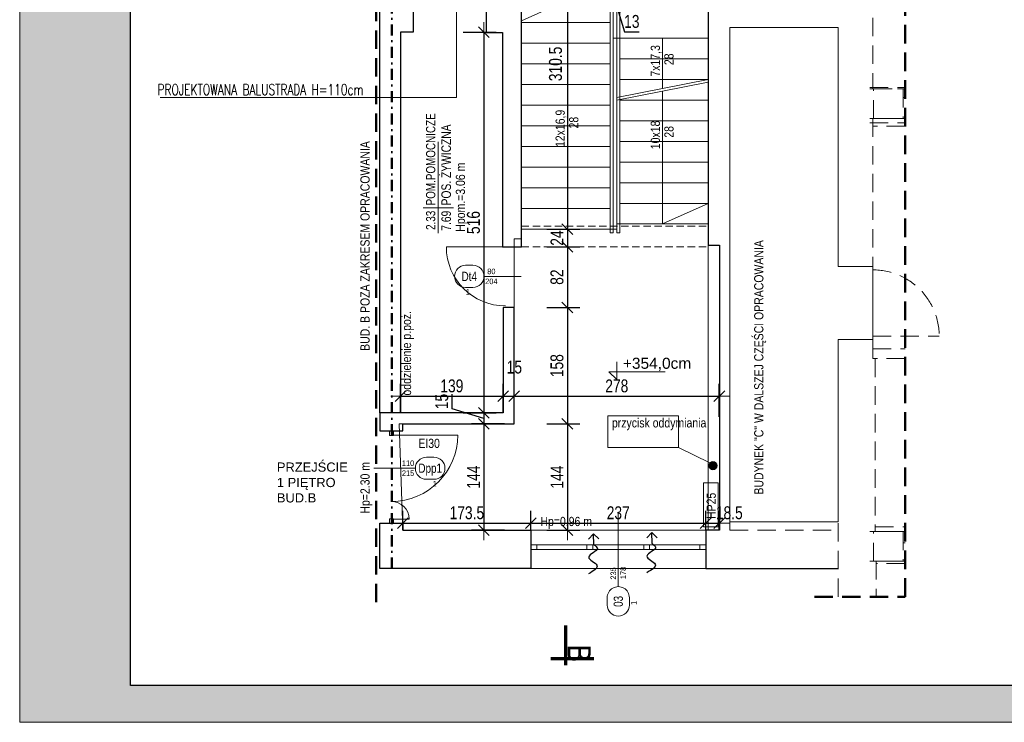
# Model space of a CAD drawing. Header units: millimetres. Extents: x 1390 to 61772, y -2775 to 3946.
# Tile 14 of 24: x 8578 to 9913, y -1649 to -697. Entities that reach past the tile are written whole.
import ezdxf
from ezdxf import colors
from ezdxf.entities.mleader import LeaderData, LeaderLine
from ezdxf.enums import TextEntityAlignment as Align
from ezdxf.math import Vec2, Vec3

# ---------------------------------------------------------------- set-up
doc = ezdxf.new("R2010")
doc.units = ezdxf.units.MM
doc.linetypes.add('DASHDOT', pattern=[1, 0.5, -0.25, 0, -0.25])
doc.linetypes.add('DASHED', pattern=[0.75, 0.5, -0.25])
for name, color, linetype, lineweight in [('!MARIUSZ', 220, 'Continuous', 35), ('BA_drz', 7, 'Continuous', 18), ('BA_met', 7, 'Continuous', 18), ('BA_sym', 7, 'Continuous', 18), ('BA_txc', 1, 'Continuous', 18), ('BA_txs', 2, 'Continuous', 18), ('Cienka', 7, 'Continuous', 18), ('mm_Wentylacja', 5, 'Continuous', 50), ('PG_OKNA', 7, 'Continuous', 18), ('PG_PARAPETY_WEWN.', 2, 'Continuous', 18), ('PG_PODCIĄGI', 1, 'DASHED', 18), ('PG_SCHODY', 2, 'Continuous', 18), ('PG_WIDOKOWE_CIENKIE', 1, 'Continuous', 18), ('PG_WYMIARY', 1, 'Continuous', 18), ('PG_ŚCIANY_SŁUPY', 4, 'Continuous', 30), ('Przekrojowa', 60, 'Continuous', 18)]:
    doc.layers.add(name, color=color, linetype=linetype, lineweight=lineweight)
doc.layers.add('BA_pom', color=6, linetype='Continuous', lineweight=18, plot=False)
doc.layers.add('PG_POMOCNICZNE', color=6, linetype='Continuous', lineweight=18, plot=False)
doc.styles.add('BIKTS', font='bikromsw.shx', dxfattribs={"width": 0.85})
doc.styles.add('BIKWYM', font='BIKROMSW.SHX', dxfattribs={"width": 0.8})
doc.styles.add('MKA_ROMANS', font='romans.shx', dxfattribs={"width": 0.7})
doc.styles.add('ROMANS', font='bikromsw.shx', dxfattribs={"width": 0.8})
doc.styles.get("Standard").update_dxf_attribs({"font": 'arial.ttf'})
doc.dimstyles.new('BA_KR_50', dxfattribs={"dimscale": 0.5, "dimtxt": 25, "dimasz": 1.666667, "dimexe": 24, "dimexo": 0, "dimgap": 0, "dimtad": 0, "dimdec": 1, "dimrnd": 0.5, "dimzin": 9, "dimdsep": 46, "dimtxsty": 'BIKWYM', "dimblk": 'WYM-KR', "dimcen": 0, "dimdle": 20, "dimclrd": 256, "dimclre": 256, "dimclrt": 7, "dimadec": 0, "dimazin": 0, "dimtfac": 0.033333, "dimtdec": 1, "dimtmove": 0, "dimatfit": 3, "dimldrblk": 'WYM-KR', "dimfxl": 40, "dimfxlon": 1, "dimtvp": 0.8, "dimtolj": 1, "dimarcsym": 0})

# ---------------------------------------------------------------- blocks, each defined once
blk = doc.blocks.new('schody_1p')
at = {"layer": 'PG_PODCIĄGI', "ltscale": 30}
blk.add_lwpolyline([(-2356.4, 3685), (-2476.4, 3685)], dxfattribs=at)
blk.add_lwpolyline([(-2356.4, 3685), (-2476.4, 3685)], dxfattribs=at)
at = {"layer": 'PG_PODCIĄGI', "ltscale": 20}
for points in [[(-2476.4, 3605), (-2223.4, 3605)], [(-2476.4, 3577), (-2223.4, 3577)]]:
    blk.add_lwpolyline(points, dxfattribs=at)
at = {"layer": 'PG_SCHODY'}
for p, q in [((-2347.4, 3779.5), (-2223.4, 3804)), ((-2347.4, 3776), (-2223.4, 3800.4))]:
    blk.add_line(p, q, dxfattribs=at)
for points in [[(-2476.4, 3911.5), (-2352.4, 3911.5), (-2352.4, 3601), (-2476.4, 3601)], [(-2356.4, 3596), (-2352.4, 3596), (-2352.4, 3916.5), (-2356.4, 3916.5)], [(-2347.4, 3596), (-2343.4, 3596), (-2343.4, 3916.5), (-2347.4, 3916.5)], [(-2347.4, 3860), (-2352.4, 3860), (-2352.4, 3601), (-2347.4, 3601)], [(-2347.4, 3860), (-2223.4, 3860), (-2223.4, 3608), (-2347.4, 3608)]]:
    blk.add_lwpolyline(points, close=True, dxfattribs=at)
for points in [[(-2356.4, 3881), (-2476.4, 3881)], [(-2356.4, 3853), (-2476.4, 3853)], [(-2223.4, 3832), (-2343.4, 3832)], [(-2356.4, 3825), (-2476.4, 3825)], [(-2223.4, 3804), (-2343.4, 3804)], [(-2356.4, 3797), (-2476.4, 3797)], [(-2356.4, 3769), (-2476.4, 3769)], [(-2223.4, 3776), (-2343.4, 3776)], [(-2356.4, 3741), (-2476.4, 3741)], [(-2223.4, 3748), (-2343.4, 3748)], [(-2356.4, 3713), (-2476.4, 3713)], [(-2223.4, 3720), (-2343.4, 3720)], [(-2356.4, 3685), (-2476.4, 3685)], [(-2223.4, 3692), (-2343.4, 3692)], [(-2476.4, 3601), (-2352.4, 3601), (-2352.4, 3681.4)], [(-2356.4, 3657), (-2476.4, 3657)], [(-2223.4, 3664), (-2343.4, 3664)], [(-2223.4, 3636), (-2343.4, 3636)], [(-2356.4, 3629), (-2476.4, 3629)], [(-2352.4, 3601), (-2476.4, 3601)]]:
    blk.add_lwpolyline(points, dxfattribs=at)
at = {"layer": 'PG_WIDOKOWE_CIENKIE'}
for points in [[(-2414.4, 3601), (-2414.4, 3911.5), (-2476.4, 3883.5)], [(-2285.4, 3860), (-2285.4, 3791.7)], [(-2285.4, 3788.2), (-2285.4, 3608), (-2223.4, 3636)]]:
    blk.add_lwpolyline(points, dxfattribs=at)
at = {"layer": 'BA_txs', "style": 'BIKTS', "width": 0.85}
for s, p in [('7x17,3', (-2288.9, 3807.8)), ('28', (-2270.5, 3823.4)), ('12x16,9', (-2417.9, 3712.3)), ('28', (-2399.5, 3737.5)), ('10x18', (-2288.9, 3709.4)), ('28', (-2270.5, 3725))]:
    blk.add_text(s, height=12.5, rotation=90, dxfattribs=at).set_placement(p)
blk = doc.blocks.new('dr1h901')
at = {"color": 0}
blk.add_line((-0.5, 0), (-0.5, 1), dxfattribs=at)
blk.add_line((0, 0.362), (0, -0.266))
blk.add_arc((-0.5, 0), 1, 0, 90, dxfattribs=at)
blk = doc.blocks.new('bikmet')
blk.add_line((0, 1.65), (0, -1.65))
at = {"style": 'ROMANS', "width": 0.8}
blk.add_attdef('NRPOM', text='', height=1, dxfattribs=at).set_placement((-0.33, 0.33), align=Align.RIGHT)
blk.add_attdef('NWAPOM', (0.25, 0.33), '', height=1, dxfattribs=at)
blk.add_attdef('RAREA', text='', height=1.04, dxfattribs=at).set_placement((-0.33, -0.33), align=Align.TOP_RIGHT)
blk.add_attdef('PODLOGA', text='', height=1.04, dxfattribs=at).set_placement((0.25, -0.33), align=Align.TOP_LEFT)
blk = doc.blocks.new('jamb')
blk.add_lwpolyline([(-0.5, -0.5), (-0.5, 0.5), (0.5, 0.5), (0.5, -0.5)], close=True)
blk = doc.blocks.new('symdrz')
blk.add_lwpolyline([(-10, -30, -1), (-10, 30), (10, 30, -1), (10, -30)], format="xyb", close=True)
at = {"style": 'BIKTS', "width": 0.8}
blk.add_attdef('SZERDRZ', text='', height=25, dxfattribs=at).set_placement((77.1, 8.8), align=Align.CENTER)
blk.add_attdef('SYMDRZ', text='', height=25, dxfattribs=at).set_placement((0, 0), align=Align.MIDDLE)
blk.add_attdef('WYSDRZ', text='', height=25, dxfattribs=at).set_placement((77.1, -9.5), align=Align.TOP_CENTER)
blk = doc.blocks.new('A$C8bf4463d')
at = {"true_color": 0xffffff}
h = blk.add_hatch(color=7, dxfattribs=at)
h.dxf.hatch_style = 1
h.paths.add_polyline_path([(2100, 1485), (0, 1485), (0, 0), (2100, 0)])
h.paths.add_polyline_path([(150, 1435), (2050, 1435), (2050, 50), (150, 50)], flags=16)
at = {"layer": 'Cienka', "color": 1}
for p, q in [((0, 0), (0, 1485)), ((2100, 0), (0, 0))]:
    blk.add_line(p, q, dxfattribs=at)
at = {"layer": 'Przekrojowa', "color": 18, "lineweight": 30, "true_color": 0x000000}
for p, q in [((150, 50), (150, 1435)), ((2050, 50), (150, 50))]:
    blk.add_line(p, q, dxfattribs=at)
blk = doc.blocks.new('WYM-KR')
at = {"linetype": 'ByBlock'}
blk.add_line((11.52, 0), (-11.52, 0), dxfattribs=at)
at = {"color": 7, "linetype": 'ByBlock'}
blk.add_line((6.24, 6.24), (-6.24, -6.24), dxfattribs=at)
blk = doc.blocks.new('*D195')
at = {"layer": 'Defpoints', "color": 0, "transparency": 16777216}
for p in [(9258.6, -670.5), (9258.6, -981), (9320.6, -981)]:
    blk.add_point(p, dxfattribs=at)
at = {"layer": 'PG_WYMIARY', "lineweight": -2, "transparency": 16777216}
for p, q in [((9292.6, -670.5), (9337.4, -670.5)), ((9320.6, -671.7), (9320.6, -979.8)), ((9292.6, -981), (9337.4, -981))]:
    blk.add_line(p, q, dxfattribs=at)
at = {"layer": 'PG_WYMIARY', "lineweight": -2, "transparency": 16777216, "xscale": 1.166666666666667, "yscale": 1.166666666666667, "zscale": 1.166666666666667}
for p, rotation in [((9320.6, -670.5), 90), ((9320.6, -981), 270)]:
    blk.add_blockref('WYM-KR', p, dxfattribs=dict(at, rotation=rotation))
at = {"layer": 'PG_WYMIARY', "color": 7, "transparency": 16777216, "insert": (9304.6, -757), "char_height": 17.5, "attachment_point": 5, "rotation": 90, "style": 'BIKWYM'}
blk.add_mtext('\\A1;310.5', dxfattribs=at)
blk = doc.blocks.new('*D196')
at = {"layer": 'Defpoints', "color": 0, "transparency": 16777216}
for p in [(9258.6, -981), (9258.6, -1005), (9320.6, -1005)]:
    blk.add_point(p, dxfattribs=at)
at = {"layer": 'PG_WYMIARY', "lineweight": -2, "transparency": 16777216}
for p, q in [((9292.6, -981), (9337.4, -981)), ((9320.6, -982.2), (9320.6, -1003.8)), ((9292.6, -1005), (9337.4, -1005))]:
    blk.add_line(p, q, dxfattribs=at)
at = {"layer": 'PG_WYMIARY', "lineweight": -2, "transparency": 16777216, "xscale": 1.166666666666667, "yscale": 1.166666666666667, "zscale": 1.166666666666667}
for p, rotation in [((9320.6, -981), 90), ((9320.6, -1005), 270)]:
    blk.add_blockref('WYM-KR', p, dxfattribs=dict(at, rotation=rotation))
at = {"layer": 'PG_WYMIARY', "color": 7, "transparency": 16777216, "insert": (9306.6, -993), "char_height": 17.5, "attachment_point": 5, "rotation": 90, "style": 'BIKWYM'}
blk.add_mtext('\\A1;24', dxfattribs=at)
blk = doc.blocks.new('*D197')
at = {"layer": 'Defpoints', "color": 0, "transparency": 16777216}
for p in [(9258.6, -1005), (9248.6, -1087), (9320.6, -1087)]:
    blk.add_point(p, dxfattribs=at)
at = {"layer": 'PG_WYMIARY', "lineweight": -2, "transparency": 16777216}
for p, q in [((9292.6, -1005), (9337.4, -1005)), ((9320.6, -1006.2), (9320.6, -1085.8)), ((9292.6, -1087), (9337.4, -1087))]:
    blk.add_line(p, q, dxfattribs=at)
at = {"layer": 'PG_WYMIARY', "lineweight": -2, "transparency": 16777216, "xscale": 1.166666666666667, "yscale": 1.166666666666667, "zscale": 1.166666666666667}
for p, rotation in [((9320.6, -1005), 90), ((9320.6, -1087), 270)]:
    blk.add_blockref('WYM-KR', p, dxfattribs=dict(at, rotation=rotation))
at = {"layer": 'PG_WYMIARY', "color": 7, "transparency": 16777216, "insert": (9306.6, -1046), "char_height": 17.5, "attachment_point": 5, "rotation": 90, "style": 'BIKWYM'}
blk.add_mtext('\\A1;82', dxfattribs=at)
blk = doc.blocks.new('*D198')
at = {"layer": 'Defpoints', "color": 0, "transparency": 16777216}
for p in [(9248.6, -1087), (9248.6, -1245), (9320.6, -1245)]:
    blk.add_point(p, dxfattribs=at)
at = {"layer": 'PG_WYMIARY', "lineweight": -2, "transparency": 16777216}
for p, q in [((9292.6, -1087), (9337.4, -1087)), ((9320.6, -1088.2), (9320.6, -1243.8)), ((9292.6, -1245), (9337.4, -1245))]:
    blk.add_line(p, q, dxfattribs=at)
at = {"layer": 'PG_WYMIARY', "lineweight": -2, "transparency": 16777216, "xscale": 1.166666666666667, "yscale": 1.166666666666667, "zscale": 1.166666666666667}
for p, rotation in [((9320.6, -1087), 90), ((9320.6, -1245), 270)]:
    blk.add_blockref('WYM-KR', p, dxfattribs=dict(at, rotation=rotation))
at = {"layer": 'PG_WYMIARY', "color": 7, "transparency": 16777216, "insert": (9306.6, -1166), "char_height": 17.5, "attachment_point": 5, "rotation": 90, "style": 'BIKWYM'}
blk.add_mtext('\\A1;158', dxfattribs=at)
blk = doc.blocks.new('*D199')
at = {"layer": 'Defpoints', "color": 0, "transparency": 16777216}
for p in [(9248.6, -1245), (9271.1, -1389), (9320.6, -1389)]:
    blk.add_point(p, dxfattribs=at)
at = {"layer": 'PG_WYMIARY', "lineweight": -2, "transparency": 16777216}
for p, q in [((9292.6, -1245), (9337.4, -1245)), ((9320.6, -1246.2), (9320.6, -1387.8)), ((9292.6, -1389), (9337.4, -1389))]:
    blk.add_line(p, q, dxfattribs=at)
at = {"layer": 'PG_WYMIARY', "lineweight": -2, "transparency": 16777216, "xscale": 1.166666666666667, "yscale": 1.166666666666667, "zscale": 1.166666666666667}
for p, rotation in [((9320.6, -1245), 90), ((9320.6, -1389), 270)]:
    blk.add_blockref('WYM-KR', p, dxfattribs=dict(at, rotation=rotation))
at = {"layer": 'PG_WYMIARY', "color": 7, "transparency": 16777216, "insert": (9306.6, -1317), "char_height": 17.5, "attachment_point": 5, "rotation": 90, "style": 'BIKWYM'}
blk.add_mtext('\\A1;144', dxfattribs=at)
blk = doc.blocks.new('*D200')
at = {"layer": 'Defpoints', "color": 0, "transparency": 16777216}
for p in [(9271.1, -1379.5), (9097.6, -1389), (9271.1, -1389)]:
    blk.add_point(p, dxfattribs=at)
at = {"layer": 'PG_WYMIARY', "lineweight": -2, "transparency": 16777216}
for p, q in [((9097.6, -1389), (9097.6, -1362.7)), ((9271.1, -1389), (9271.1, -1362.7)), ((9098.8, -1379.5), (9270, -1379.5))]:
    blk.add_line(p, q, dxfattribs=at)
at = {"layer": 'PG_WYMIARY', "lineweight": -2, "transparency": 16777216, "xscale": 1.166666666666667, "yscale": 1.166666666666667, "zscale": 1.166666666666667, "rotation": 180}
blk.add_blockref('WYM-KR', (9097.6, -1379.5), dxfattribs=at)
at = {"layer": 'PG_WYMIARY', "lineweight": -2, "transparency": 16777216, "xscale": 1.166666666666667, "yscale": 1.166666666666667, "zscale": 1.166666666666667}
blk.add_blockref('WYM-KR', (9271.1, -1379.5), dxfattribs=at)
at = {"layer": 'PG_WYMIARY', "color": 7, "transparency": 16777216, "insert": (9184.4, -1365.5), "char_height": 17.5, "attachment_point": 5, "style": 'BIKWYM'}
blk.add_mtext('\\A1;173.5', dxfattribs=at)
blk = doc.blocks.new('*D201')
at = {"layer": 'Defpoints', "color": 0, "transparency": 16777216}
for p in [(9508.1, -1379.5), (9271.1, -1389), (9508.1, -1389)]:
    blk.add_point(p, dxfattribs=at)
at = {"layer": 'PG_WYMIARY', "lineweight": -2, "transparency": 16777216}
for p, q in [((9271.1, -1389), (9271.1, -1362.7)), ((9508.1, -1389), (9508.1, -1362.7)), ((9272.3, -1379.5), (9507, -1379.5))]:
    blk.add_line(p, q, dxfattribs=at)
at = {"layer": 'PG_WYMIARY', "lineweight": -2, "transparency": 16777216, "xscale": 1.166666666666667, "yscale": 1.166666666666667, "zscale": 1.166666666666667, "rotation": 180}
blk.add_blockref('WYM-KR', (9271.1, -1379.5), dxfattribs=at)
at = {"layer": 'PG_WYMIARY', "lineweight": -2, "transparency": 16777216, "xscale": 1.166666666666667, "yscale": 1.166666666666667, "zscale": 1.166666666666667}
blk.add_blockref('WYM-KR', (9508.1, -1379.5), dxfattribs=at)
at = {"layer": 'PG_WYMIARY', "color": 7, "transparency": 16777216, "insert": (9389.6, -1365.5), "char_height": 17.5, "attachment_point": 5, "style": 'BIKWYM'}
blk.add_mtext('\\A1;237', dxfattribs=at)
blk = doc.blocks.new('*D202')
at = {"layer": 'Defpoints', "color": 0, "transparency": 16777216}
for p in [(9526.6, -1379.5), (9508.1, -1389), (9526.6, -1389)]:
    blk.add_point(p, dxfattribs=at)
at = {"layer": 'PG_WYMIARY', "lineweight": -2, "transparency": 16777216}
for p, q in [((9508.1, -1389), (9508.1, -1362.7)), ((9526.6, -1389), (9526.6, -1362.7)), ((9509.3, -1379.5), (9525.5, -1379.5))]:
    blk.add_line(p, q, dxfattribs=at)
at = {"layer": 'PG_WYMIARY', "lineweight": -2, "transparency": 16777216, "xscale": 1.166666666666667, "yscale": 1.166666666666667, "zscale": 1.166666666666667, "rotation": 180}
blk.add_blockref('WYM-KR', (9508.1, -1379.5), dxfattribs=at)
at = {"layer": 'PG_WYMIARY', "lineweight": -2, "transparency": 16777216, "xscale": 1.166666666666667, "yscale": 1.166666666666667, "zscale": 1.166666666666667}
blk.add_blockref('WYM-KR', (9526.6, -1379.5), dxfattribs=at)
at = {"layer": 'PG_WYMIARY', "color": 7, "transparency": 16777216, "insert": (9540.1, -1365.5), "char_height": 17.5, "attachment_point": 5, "style": 'BIKWYM'}
blk.add_mtext('\\A1;18.5', dxfattribs=at)
blk = doc.blocks.new('*D204')
at = {"layer": 'Defpoints', "color": 0, "transparency": 16777216}
for p in [(9391.6, -665.5), (9378.6, -670.5), (9391.6, -670.5)]:
    blk.add_point(p, dxfattribs=at)
at = {"layer": 'PG_WYMIARY', "lineweight": -2, "transparency": 16777216}
for p, q in [((9378.6, -670.5), (9378.6, -653.7)), ((9391.6, -665.5), (9391.6, -687.3)), ((9379.8, -670.5), (9390.5, -670.5)), ((9385.1, -670.5), (9398, -713.5)), ((9398, -713.5), (9418, -713.5))]:
    blk.add_line(p, q, dxfattribs=at)
at = {"layer": 'PG_WYMIARY', "lineweight": -2, "transparency": 16777216, "xscale": 1.166666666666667, "yscale": 1.166666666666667, "zscale": 1.166666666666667, "rotation": 180}
blk.add_blockref('WYM-KR', (9378.6, -670.5), dxfattribs=at)
at = {"layer": 'PG_WYMIARY', "lineweight": -2, "transparency": 16777216, "xscale": 1.166666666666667, "yscale": 1.166666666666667, "zscale": 1.166666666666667}
blk.add_blockref('WYM-KR', (9391.6, -670.5), dxfattribs=at)
at = {"layer": 'PG_WYMIARY', "color": 7, "transparency": 16777216, "insert": (9408, -699.5), "char_height": 17.5, "attachment_point": 5, "style": 'BIKWYM'}
blk.add_mtext('\\A1;13', dxfattribs=at)
blk = doc.blocks.new('*D207')
at = {"layer": 'Defpoints', "color": 0, "transparency": 16777216}
for p in [(9094.6, -714), (9094.6, -1230), (9207.4, -1230)]:
    blk.add_point(p, dxfattribs=at)
at = {"layer": 'PG_WYMIARY', "lineweight": -2, "transparency": 16777216}
for p, q in [((9179.4, -714), (9224.2, -714)), ((9207.4, -715.2), (9207.4, -1228.8)), ((9179.4, -1230), (9224.2, -1230))]:
    blk.add_line(p, q, dxfattribs=at)
at = {"layer": 'PG_WYMIARY', "lineweight": -2, "transparency": 16777216, "xscale": 1.166666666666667, "yscale": 1.166666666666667, "zscale": 1.166666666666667}
for p, rotation in [((9207.4, -714), 90), ((9207.4, -1230), 270)]:
    blk.add_blockref('WYM-KR', p, dxfattribs=dict(at, rotation=rotation))
at = {"layer": 'PG_WYMIARY', "color": 7, "transparency": 16777216, "insert": (9193.4, -972), "char_height": 17.5, "attachment_point": 5, "rotation": 90, "style": 'BIKWYM'}
blk.add_mtext('\\A1;516', dxfattribs=at)
blk = doc.blocks.new('*D208')
at = {"layer": 'Defpoints', "color": 0, "transparency": 16777216}
for p in [(9094.6, -1230), (9207.4, -1245), (9248.6, -1245)]:
    blk.add_point(p, dxfattribs=at)
at = {"layer": 'PG_WYMIARY', "lineweight": -2, "transparency": 16777216}
for p, q in [((9164.4, -1224.6), (9164.4, -1204.6)), ((9207.4, -1237.5), (9164.4, -1224.6)), ((9179.4, -1230), (9224.2, -1230)), ((9207.4, -1231.2), (9207.4, -1243.8)), ((9235.4, -1245), (9190.6, -1245))]:
    blk.add_line(p, q, dxfattribs=at)
at = {"layer": 'PG_WYMIARY', "lineweight": -2, "transparency": 16777216, "xscale": 1.166666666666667, "yscale": 1.166666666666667, "zscale": 1.166666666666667}
for p, rotation in [((9207.4, -1230), 90), ((9207.4, -1245), 270)]:
    blk.add_blockref('WYM-KR', p, dxfattribs=dict(at, rotation=rotation))
at = {"layer": 'PG_WYMIARY', "color": 7, "transparency": 16777216, "insert": (9150.4, -1214.6), "char_height": 17.5, "attachment_point": 5, "rotation": 90, "style": 'BIKWYM'}
blk.add_mtext('\\A1;15', dxfattribs=at)
blk = doc.blocks.new('*D209')
at = {"layer": 'Defpoints', "color": 0, "transparency": 16777216}
for p in [(9248.6, -1245), (9207.4, -1389), (9271.1, -1389)]:
    blk.add_point(p, dxfattribs=at)
at = {"layer": 'PG_WYMIARY', "lineweight": -2, "transparency": 16777216}
for p, q in [((9235.4, -1245), (9190.6, -1245)), ((9207.4, -1246.2), (9207.4, -1387.8)), ((9235.4, -1389), (9190.6, -1389))]:
    blk.add_line(p, q, dxfattribs=at)
at = {"layer": 'PG_WYMIARY', "lineweight": -2, "transparency": 16777216, "xscale": 1.166666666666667, "yscale": 1.166666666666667, "zscale": 1.166666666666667}
for p, rotation in [((9207.4, -1245), 90), ((9207.4, -1389), 270)]:
    blk.add_blockref('WYM-KR', p, dxfattribs=dict(at, rotation=rotation))
at = {"layer": 'PG_WYMIARY', "color": 7, "transparency": 16777216, "insert": (9193.4, -1317), "char_height": 17.5, "attachment_point": 5, "rotation": 90, "style": 'BIKWYM'}
blk.add_mtext('\\A1;144', dxfattribs=at)
blk = doc.blocks.new('*D210')
at = {"layer": 'Defpoints', "color": 0, "transparency": 16777216}
for p in [(9233.6, -1207.5), (9094.6, -1230), (9233.6, -1230)]:
    blk.add_point(p, dxfattribs=at)
at = {"layer": 'PG_WYMIARY', "lineweight": -2, "transparency": 16777216}
for p, q in [((9094.6, -1230), (9094.6, -1190.7)), ((9233.6, -1230), (9233.6, -1190.7)), ((9095.8, -1207.5), (9232.5, -1207.5))]:
    blk.add_line(p, q, dxfattribs=at)
at = {"layer": 'PG_WYMIARY', "lineweight": -2, "transparency": 16777216, "xscale": 1.166666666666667, "yscale": 1.166666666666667, "zscale": 1.166666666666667, "rotation": 180}
blk.add_blockref('WYM-KR', (9094.6, -1207.5), dxfattribs=at)
at = {"layer": 'PG_WYMIARY', "lineweight": -2, "transparency": 16777216, "xscale": 1.166666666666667, "yscale": 1.166666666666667, "zscale": 1.166666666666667}
blk.add_blockref('WYM-KR', (9233.6, -1207.5), dxfattribs=at)
at = {"layer": 'PG_WYMIARY', "color": 7, "transparency": 16777216, "insert": (9164.1, -1193.5), "char_height": 17.5, "attachment_point": 5, "style": 'BIKWYM'}
blk.add_mtext('\\A1;139', dxfattribs=at)
blk = doc.blocks.new('*D211')
at = {"layer": 'Defpoints', "color": 0, "transparency": 16777216}
for p in [(9248.6, -1207.5), (9233.6, -1230), (9248.6, -1245)]:
    blk.add_point(p, dxfattribs=at)
at = {"layer": 'PG_WYMIARY', "lineweight": -2, "transparency": 16777216}
for p, q in [((9233.6, -1230), (9233.6, -1190.7)), ((9248.6, -1235.5), (9248.6, -1190.7)), ((9234.8, -1207.5), (9247.5, -1207.5))]:
    blk.add_line(p, q, dxfattribs=at)
at = {"layer": 'PG_WYMIARY', "lineweight": -2, "transparency": 16777216, "xscale": 1.166666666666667, "yscale": 1.166666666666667, "zscale": 1.166666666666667, "rotation": 180}
blk.add_blockref('WYM-KR', (9233.6, -1207.5), dxfattribs=at)
at = {"layer": 'PG_WYMIARY', "lineweight": -2, "transparency": 16777216, "xscale": 1.166666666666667, "yscale": 1.166666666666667, "zscale": 1.166666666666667}
blk.add_blockref('WYM-KR', (9248.6, -1207.5), dxfattribs=at)
at = {"layer": 'PG_WYMIARY', "color": 7, "transparency": 16777216, "insert": (9248.8, -1168), "char_height": 17.5, "attachment_point": 5, "style": 'BIKWYM'}
blk.add_mtext('\\A1;15', dxfattribs=at)
blk = doc.blocks.new('*D212')
at = {"layer": 'Defpoints', "color": 0, "transparency": 16777216}
for p in [(9526.6, -1207.5), (9248.6, -1245), (9526.6, -1389)]:
    blk.add_point(p, dxfattribs=at)
at = {"layer": 'PG_WYMIARY', "lineweight": -2, "transparency": 16777216}
for p, q in [((9248.6, -1235.5), (9248.6, -1190.7)), ((9526.6, -1235.5), (9526.6, -1190.7)), ((9249.8, -1207.5), (9525.5, -1207.5))]:
    blk.add_line(p, q, dxfattribs=at)
at = {"layer": 'PG_WYMIARY', "lineweight": -2, "transparency": 16777216, "xscale": 1.166666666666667, "yscale": 1.166666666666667, "zscale": 1.166666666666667, "rotation": 180}
blk.add_blockref('WYM-KR', (9248.6, -1207.5), dxfattribs=at)
at = {"layer": 'PG_WYMIARY', "lineweight": -2, "transparency": 16777216, "xscale": 1.166666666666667, "yscale": 1.166666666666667, "zscale": 1.166666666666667}
blk.add_blockref('WYM-KR', (9526.6, -1207.5), dxfattribs=at)
at = {"layer": 'PG_WYMIARY', "color": 7, "transparency": 16777216, "insert": (9387.6, -1193.5), "char_height": 17.5, "attachment_point": 5, "style": 'BIKWYM'}
blk.add_mtext('\\A1;278', dxfattribs=at)
blk = doc.blocks.new('podciecie')
at = {"layer": 'mm_Wentylacja', "color": 142, "lineweight": 30}
for p, q in [((23288, -37575.5), (23288, -37590.5)), ((23288, -37590.5), (23280.9, -37583.4)), ((23288, -37590.5), (23295.1, -37583.4))]:
    blk.add_line(p, q, dxfattribs=at)
blk.add_spline([(23288, -37575.5), (23283.2, -37570.7), (23295.2, -37558.8), (23284.2, -37547.8), (23295.8, -37536.2)], degree=3, dxfattribs=at)

msp = doc.modelspace()

# ---------------------------------------------------------------- hatches: boundary and pattern name
at = {"layer": 'PG_WYMIARY', "true_color": 0x939598}
h = msp.add_hatch(color=252, dxfattribs=at)
h.dxf.hatch_style = 1
h.paths.add_polyline_path([(9523.56, -1301.52, 1), (9512.49, -1301.52, 1)])

# ---------------------------------------------------------------- linework, layer by layer
at = {"layer": '!MARIUSZ', "color": 18, "linetype": 'DASHED', "lineweight": 50, "ltscale": 50, "true_color": 0x000000}
for p in [(9778.32, -441.72), (9655.46, -1479.45)]:
    msp.add_line(p, (9778.32, -1479.45), dxfattribs=at)
at = {"layer": '!MARIUSZ', "color": 18, "linetype": 'DASHED', "lineweight": 0, "ltscale": 50, "true_color": 0x000000}
for p, q in [((9540.63, -707.49), (9687.63, -707.49)), ((9540.63, -1388.99), (9687.63, -1388.99))]:
    msp.add_line(p, q, dxfattribs=at)
at = {"layer": '!MARIUSZ', "color": 18, "linetype": 'DASHED', "lineweight": 0, "ltscale": 50, "true_color": 0x000000, "extrusion": (0, 0, -1)}
msp.add_line((9734.63, -1126.1), (9824.63, -1126.1), dxfattribs=at)
at = {"layer": '!MARIUSZ', "color": 18, "linetype": 'DASHED', "lineweight": 50, "ltscale": 50, "true_color": 0x000000}
msp.add_lwpolyline([(9061.63, -636.49), (9061.63, -1494.34)], dxfattribs=at)
at = {"layer": '!MARIUSZ', "color": 18, "linetype": 'DASHED', "lineweight": 0, "ltscale": 50, "true_color": 0x000000}
for points in [[(9734.63, -656.99), (9734.63, -790.99), (9775.63, -790.99), (9775.63, -830.99), (9734.63, -830.99), (9734.63, -1031.49), (9687.63, -1031.49), (9687.63, -707.49)], [(9540.63, -1002.49), (9540.63, -707.49)], [(9730.63, -788.99), (9778.32, -788.99)], [(9730.63, -790.99), (9778.32, -790.99)], [(9735.63, -790.99), (9775.63, -790.99), (9775.63, -830.99), (9735.63, -830.99), (9735.63, -790.99)], [(9775.63, -802.49), (9778.32, -802.49)], [(9730.63, -830.99), (9778.32, -830.99)], [(9730.63, -836.99), (9778.32, -836.99)], [(9778.32, -841.49), (9734.63, -841.49)], [(9540.63, -1388.99), (9540.63, -1002.49)], [(9687.63, -1479.45), (9687.63, -1130.49), (9734.63, -1130.49), (9734.63, -1156.49), (9737.63, -1156.49), (9737.63, -1390.99), (9775.63, -1390.99), (9775.63, -1430.99), (9739.13, -1430.99), (9739.13, -1479.45)], [(9734.63, -1142.99), (9778.32, -1142.99)], [(9778.32, -1156.49), (9734.63, -1156.49), (9734.63, -1142.99)], [(9737.63, -1384.49), (9778.32, -1384.49)], [(9778.32, -1405.99), (9775.63, -1405.99), (9775.63, -1390.99), (9737.63, -1390.99), (9737.63, -1384.49)], [(9730.63, -1390.99), (9778.32, -1390.99)], [(9735.63, -1390.99), (9775.63, -1390.99), (9775.63, -1430.99), (9735.63, -1430.99), (9735.63, -1390.99)], [(9730.63, -1430.99), (9778.32, -1430.99)], [(9778.32, -1433.99), (9739.13, -1433.99)]]:
    msp.add_lwpolyline(points, dxfattribs=at)
at = {"layer": '!MARIUSZ', "color": 18, "linetype": 'DASHED', "lineweight": 0, "ltscale": 50, "true_color": 0x000000, "extrusion": (0, 0, -1)}
msp.add_ellipse((9734.63, -1126.1), major_axis=(63.64, 63.64), ratio=1, start_param=-0.7853982, end_param=0.7853982, dxfattribs=at)
at = {"layer": 'BA_drz', "color": 18, "true_color": 0x000000}
msp.add_line((9082.13, -1373.99), (9106.13, -1373.99), dxfattribs=at)
msp.add_arc((9082.13, -1373.99), 24, 0, 90, dxfattribs=at)
at = {"layer": 'BA_met', "color": 18, "true_color": 0x000000}
msp.add_lwpolyline([(9145.76, -986.24), (9145.76, -862.43)], dxfattribs=at)
at = {"layer": 'BA_sym', "color": 18, "true_color": 0x000000}
msp.add_line((9389.63, -1364.48), (9389.63, -1465.5), dxfattribs=at)
at = {"layer": 'BA_txc', "color": 18, "true_color": 0x000000}
for p, q in [((9387.63, -1160.86), (9387.63, -1184.6)), ((9387.63, -1184.6), (9377.04, -1174.26)), ((9377.04, -1174.26), (9453.27, -1174.26))]:
    msp.add_line(p, q, dxfattribs=at)
at = {"layer": 'PG_OKNA', "color": 18, "true_color": 0x000000}
msp.add_lwpolyline([(9271.13, -1408.99), (9271.13, -1414.99), (9508.13, -1414.99), (9508.13, -1408.99), (9271.13, -1408.99)], dxfattribs=at)
for points in [[(9271.13, -1408.99), (9279.13, -1408.99), (9279.13, -1414.99), (9271.13, -1414.99)], [(9347.13, -1408.99), (9355.13, -1408.99), (9355.13, -1414.99), (9347.13, -1414.99)], [(9432.13, -1408.99), (9424.13, -1408.99), (9424.13, -1414.99), (9432.13, -1414.99)], [(9500.13, -1408.99), (9508.13, -1408.99), (9508.13, -1414.99), (9500.13, -1414.99)]]:
    msp.add_lwpolyline(points, close=True, dxfattribs=at)
at = {"layer": 'PG_PARAPETY_WEWN.', "color": 18, "true_color": 0x000000}
for points in [[(9508.13, -1388.99), (9271.13, -1388.99)], [(9271.13, -1440.99), (9508.13, -1440.99)]]:
    msp.add_lwpolyline(points, dxfattribs=at)
at = {"layer": 'PG_PODCIĄGI', "color": 18, "linetype": 'DASHDOT', "lineweight": 50, "ltscale": 30, "true_color": 0x000000}
msp.add_line((9082.88, -1440.99), (9082.88, -641.49), dxfattribs=at)
at = {"layer": 'PG_POMOCNICZNE'}
for points in [[(9258.63, -386.99), (9511.63, -386.99), (9512.63, -509.99), (9588.63, -509.99), (9587.63, -490), (9687.63, -489.98), (9687.63, -525.99), (9696.63, -525.99), (9696.63, -531.99), (9734.63, -531.99), (9734.63, -650.99), (9687.63, -650.99), (9687.63, -681.99), (9511.63, -681.99), (9511.62, -1388.99), (9382.63, -1388.99), (9097.63, -1388.99), (9092.63, -1244.99), (9248.63, -1244.99), (9248.63, -993.99), (9258.63, -993.99), (9258.63, -386.99)], [(9094.63, -713.99), (9111.63, -713.99), (9111.63, -671.49), (9210.63, -671.49), (9210.63, -714.49), (9232.63, -714.49), (9232.63, -1004.99), (9248.63, -1004.99), (9248.63, -1086.99), (9233.63, -1086.99), (9233.63, -1229.99), (9094.63, -1229.99), (9094.63, -713.99)], [(9540.63, -707.49), (9687.63, -707.49), (9687.63, -1031.49), (9734.63, -1031.49), (9734.63, -1130.49), (9687.63, -1130.49), (9687.63, -1377.49), (9540.63, -1377.49), (9540.63, -707.49)]]:
    msp.add_lwpolyline(points, dxfattribs=at)
at = {"layer": 'PG_SCHODY', "color": 18, "true_color": 0x000000}
msp.add_lwpolyline([(9500.63, -1408.99), (9279.13, -1408.99)], dxfattribs=at)
at = {"layer": 'PG_WIDOKOWE_CIENKIE', "color": 18, "lineweight": 70, "true_color": 0x000000}
for p, q in [((9318.41, -1572.05), (9318.41, -1518.05)), ((9356.66, -1563.3), (9298.41, -1563.3))]:
    msp.add_line(p, q, dxfattribs=at)
at = {"layer": 'PG_WIDOKOWE_CIENKIE', "color": 18, "true_color": 0x000000}
msp.add_lwpolyline([(9504.96, -1324.58), (9524.96, -1324.58), (9524.96, -1384.58), (9504.96, -1384.58)], close=True, dxfattribs=at)
at = {"layer": 'PG_WYMIARY', "color": 18, "true_color": 0x000000}
msp.add_line((9513.92, -1297.8), (9471.42, -1277.06), dxfattribs=at)
msp.add_lwpolyline([(9375.33, -1234.03), (9471.42, -1234.03), (9471.42, -1277.06), (9375.33, -1277.06)], close=True, dxfattribs=at)
msp.add_circle((9518.02, -1301.52), 5.53, dxfattribs=at)
at = {"layer": 'PG_ŚCIANY_SŁUPY', "color": 18, "true_color": 0x000000}
for points in [[(9285.13, -356.99), (9232.63, -356.99), (9232.63, -641.49), (9210.63, -641.49), (9210.63, -714.49), (9232.63, -714.49), (9232.63, -1004.99), (9258.63, -1004.99), (9258.63, -386.99), (9283.63, -386.99), (9283.63, -364.49), (9285.13, -364.49), (9285.13, -356.99)], [(9111.63, -641.49), (9111.63, -713.99), (9094.63, -713.99), (9094.63, -1229.99), (9066.63, -1229.99), (9066.63, -641.49), (9110.63, -641.49)], [(9687.63, -681.99), (9511.63, -681.99), (9511.63, -1002.49), (9526.63, -1002.49)], [(9526.63, -1002.49), (9526.63, -1388.99), (9508.13, -1388.99), (9508.13, -1440.99), (9687.63, -1440.99), (9687.63, -1440.99)], [(9066.63, -1229.99), (9066.63, -1254.49), (9097.63, -1254.49), (9097.63, -1244.99), (9248.63, -1244.99), (9248.63, -1086.99), (9233.63, -1086.99), (9233.63, -1229.99), (9066.63, -1229.99)]]:
    msp.add_lwpolyline(points, dxfattribs=at)
msp.add_lwpolyline([(9066.63, -1379.49), (9097.63, -1379.49), (9097.63, -1388.99), (9271.13, -1388.99), (9271.13, -1440.99), (9066.63, -1440.99)], close=True, dxfattribs=at)

# ---------------------------------------------------------------- block references
at = {"layer": 'BA_drz', "color": 18, "true_color": 0x000000, "xscale": -79.99999999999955, "yscale": 79.99999999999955, "zscale": -79.99999999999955, "rotation": 90}
msp.add_blockref('dr1h901', (9236.63, -1044.99), dxfattribs=at)
at = {"layer": 'BA_drz', "color": 18, "true_color": 0x000000, "extrusion": (0, 0, -1), "xscale": -90, "yscale": 89.99999999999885, "zscale": 90, "rotation": 90}
msp.add_blockref('dr1h901', (-9082.13, -1304.99), dxfattribs=at)
at = {"layer": 'BA_drz', "color": 18, "true_color": 0x000000, "xscale": -5.5, "yscale": 5.999999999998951, "zscale": 5.5}
for p in [(9082.13, -1257.49), (9082.13, -1376.49)]:
    msp.add_blockref('jamb', p, dxfattribs=at)
at = {"layer": 'BA_met', "color": 18, "true_color": 0x000000, "xscale": 12.5, "yscale": 12.5, "zscale": 12.5, "rotation": 90}
msp.add_blockref('bikmet', (9145.76, -951.88), dxfattribs=at).add_auto_attribs({'NRPOM': ' 2.33', 'NWAPOM': 'POM.POMOCNICZE', 'RAREA': '7.69', 'PODLOGA': 'POS. ŻYWICZNA'})
at = {"layer": 'BA_sym', "color": 18, "true_color": 0x000000}
ref = msp.add_blockref('symdrz', (9187.65, -1044.99), dxfattribs=dict(at, xscale=-0.5000000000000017, yscale=0.5000000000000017, zscale=0.5000000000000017, rotation=359.9999952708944))
ref.add_attrib('Symdrz', 'Dt4', dxfattribs={"height": 12.5, "rotation": 360, "style": 'BIKTS', "width": 0.8}).set_placement((9187.65, -1044.99), align=Align.MIDDLE_CENTER)
ref.add_attrib('Szerdrz', '80', dxfattribs={"layer": 'BA_txc', "height": 7.5, "rotation": 360, "style": 'BIKTS', "width": 0.8}).set_placement((9217.65, -1038.24), align=Align.MIDDLE_CENTER)
ref.add_attrib('Wysdrz', '204', dxfattribs={"layer": 'BA_txc', "height": 7.5, "rotation": 360, "style": 'BIKTS', "width": 0.8}).set_placement((9217.65, -1051.74), align=Align.MIDDLE_CENTER)
ref.add_attrib('Sztuk', '1', (9182.79, -1069.74), dxfattribs={"layer": 'BA_pom', "height": 7.5, "rotation": 360, "style": 'BIKTS', "width": 0.8})
ref = msp.add_blockref('symdrz', (9134.73, -1304.99), dxfattribs=dict(at, xscale=0.5000000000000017, yscale=0.5000000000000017, zscale=0.5000000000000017, rotation=4.729105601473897e-06))
ref.add_attrib('Symdrz', 'Dpp1', dxfattribs={"height": 12.5, "rotation": 0, "style": 'BIKTS', "width": 0.8}).set_placement((9134.73, -1304.99), align=Align.MIDDLE_CENTER)
ref.add_attrib('Szerdrz', '110', dxfattribs={"layer": 'BA_txc', "height": 7.5, "rotation": 0, "style": 'BIKTS', "width": 0.8}).set_placement((9104.73, -1298.24), align=Align.MIDDLE_CENTER)
ref.add_attrib('Wysdrz', '215', dxfattribs={"layer": 'BA_txc', "height": 7.5, "rotation": 0, "style": 'BIKTS', "width": 0.8}).set_placement((9104.73, -1311.74), align=Align.MIDDLE_CENTER)
ref.add_attrib('Sztuk', '1', (9138.15, -1329.74), dxfattribs={"layer": 'BA_pom', "height": 7.5, "rotation": 0, "style": 'BIKTS', "width": 0.8})
ref = msp.add_blockref('symdrz', (9389.63, -1485.5), dxfattribs=dict(at, xscale=-0.5000000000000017, yscale=0.5000000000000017, zscale=0.5000000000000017, rotation=89.99999527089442))
ref.add_attrib('Symdrz', '03', dxfattribs={"height": 12.5, "rotation": 90, "style": 'BIKTS', "width": 0.8}).set_placement((9389.63, -1485.5), align=Align.MIDDLE_CENTER)
ref.add_attrib('Szerdrz', '235', dxfattribs={"layer": 'BA_txc', "height": 7.5, "rotation": 90, "style": 'BIKTS', "width": 0.8}).set_placement((9382.88, -1447.58), align=Align.MIDDLE_CENTER)
ref.add_attrib('Wysdrz', '178', dxfattribs={"layer": 'BA_txc', "height": 7.5, "rotation": 90, "style": 'BIKTS', "width": 0.8}).set_placement((9396.38, -1447.01), align=Align.MIDDLE_CENTER)
ref.add_attrib('Sztuk', '1', (9414.38, -1490.36), dxfattribs={"layer": 'BA_pom', "height": 7.5, "rotation": 90, "style": 'BIKTS', "width": 0.8})
at = {"layer": 'mm_Wentylacja', "color": 18, "lineweight": 30, "true_color": 0x000000, "rotation": 181.0874053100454}
for p in [(33353.3, -38535.51), (33432.28, -38534.01)]:
    msp.add_blockref('podciecie', p, dxfattribs=at)
at = {"layer": 'PG_SCHODY', "color": 18, "true_color": 0x000000}
msp.add_blockref('schody_1p', (11735.03, -4581.97), dxfattribs=at)
at = {"layer": 'PG_WIDOKOWE_CIENKIE', "color": 18, "lineweight": 30, "true_color": 0x000000}
msp.add_blockref('A$C8bf4463d', (8578.37, -1649.39), dxfattribs=at)

# ---------------------------------------------------------------- texts
at = {"layer": 'BA_txc', "color": 18, "true_color": 0x000000, "insert": (9395.91, -1155.26), "char_height": 15, "attachment_point": 1}
msp.add_mtext_dynamic_manual_height_columns('+354,0cm', width=650.6795, gutter_width=50, heights=[0], dxfattribs=at)
at = {"layer": 'BA_txs', "color": 18, "true_color": 0x000000, "style": 'BIKTS', "width": 0.85}
for s, height, rotation, p in [('BUD. B POZA ZAKRESEM OPRACOWANIA', 12.5, 90, (9052.64, -1145.92)), ('Hpom.=3.06 m', 12.5, 90, (9181.94, -984.43)), ('BUDYNEK "C" W DALSZEJ CZĘŚCI OPRACOWANIA', 12.5, 90, (9586.35, -1340.71)), ('oddzielenie p.poż.', 12.5, 90, (9108.84, -1206.5)), ('Hp=2.30 m', 12.5, 90, (9052.65, -1366.47)), ('HP25', 12.5, 90, (9521.81, -1373.78)), ('B', 31.25, 270, (9321.05, -1544.04))]:
    msp.add_text(s, height=height, rotation=rotation, dxfattribs=at).set_placement(p)
for s, p in [('EI30', (9118.65, -1277.58)), ('Hp=0.96 m', (9284.15, -1383.39))]:
    msp.add_text(s, height=12.5, dxfattribs=at).set_placement(p)
at = {"layer": 'BA_txs', "color": 18, "true_color": 0x000000, "insert": (9381.06, -1237.23), "char_height": 12.5, "width": 156.5, "attachment_point": 1, "style": 'BIKTS'}
msp.add_mtext('przycisk oddymiania', dxfattribs=at)
at = {"layer": 'BA_txs', "color": 18, "true_color": 0x000000, "insert": (8926.96, -1297.23), "char_height": 12.5, "attachment_point": 1}
msp.add_mtext_dynamic_manual_height_columns('PRZEJŚCIE\\P1 PIĘTRO\\PBUD.B', width=398.1585, gutter_width=12.5, heights=[0], dxfattribs=at)

# ---------------------------------------------------------------- dimensions: what is measured, and where the dimension line sits
at = {"layer": 'PG_WYMIARY', "color": 18, "true_color": 0x000000}
for base, p1, p2, picture, middle in [((9391.63, -670.49), (9378.63, -670.49), (9391.63, -665.49), '*D204', (9398.04, -699.54)), ((9248.63, -1207.54), (9233.63, -1229.99), (9248.63, -1244.99), '*D211', (9248.79, -1167.99)), ((9233.63, -1207.54), (9094.63, -1229.99), (9233.63, -1229.99), '*D210', (9164.13, -1193.54)), ((9526.63, -1207.54), (9248.63, -1244.99), (9526.63, -1388.99), '*D212', (9387.63, -1193.54)), ((9271.13, -1379.49), (9097.63, -1388.99), (9271.13, -1388.99), '*D200', (9184.38, -1365.49)), ((9508.13, -1379.49), (9271.13, -1388.99), (9508.13, -1388.99), '*D201', (9389.63, -1365.49))]:
    dim = msp.add_linear_dim(base=base, p1=p1, p2=p2, dimstyle='BA_KR_50', override={"dimscale": 0.7, "dimtmove": 1}, dxfattribs=at)
    dim.commit()
    dim.dimension.update_dxf_attribs({"geometry": picture, "text_midpoint": middle})
dim = msp.add_linear_dim(base=(9320.63, -980.99), p1=(9258.63, -670.49), p2=(9258.63, -980.99), angle=90, dimstyle='BA_KR_50', override={"dimscale": 0.7, "dimtmove": 1}, dxfattribs=at)
dim.commit()
dim.dimension.update_dxf_attribs({"geometry": '*D195', "text_midpoint": (9318.63, -756.99), "dimtype": 160})
for base, p1, p2, picture, middle in [((9207.41, -1229.99), (9094.63, -713.99), (9094.63, -1229.99), '*D207', (9193.41, -971.99)), ((9320.63, -1004.99), (9258.63, -980.99), (9258.63, -1004.99), '*D196', (9306.63, -992.99)), ((9320.63, -1086.99), (9258.63, -1004.99), (9248.63, -1086.99), '*D197', (9306.63, -1045.99)), ((9320.63, -1244.99), (9248.63, -1086.99), (9248.63, -1244.99), '*D198', (9306.63, -1165.99)), ((9207.41, -1244.99), (9094.63, -1229.99), (9248.63, -1244.99), '*D208', (9150.36, -1224.58)), ((9207.41, -1388.99), (9248.63, -1244.99), (9271.13, -1388.99), '*D209', (9193.41, -1316.99)), ((9320.63, -1388.99), (9248.63, -1244.99), (9271.13, -1388.99), '*D199', (9306.63, -1316.99))]:
    dim = msp.add_linear_dim(base=base, p1=p1, p2=p2, angle=90, dimstyle='BA_KR_50', override={"dimscale": 0.7, "dimtmove": 1}, dxfattribs=at)
    dim.commit()
    dim.dimension.update_dxf_attribs({"geometry": picture, "text_midpoint": middle})
dim = msp.add_linear_dim(base=(9526.63, -1379.49), p1=(9508.13, -1388.99), p2=(9526.63, -1388.99), dimstyle='BA_KR_50', override={"dimscale": 0.7, "dimtmove": 1}, dxfattribs=at)
dim.commit()
dim.dimension.update_dxf_attribs({"geometry": '*D202', "text_midpoint": (9540.07, -1379.49), "dimtype": 160})

# ---------------------------------------------------------------- leaders
at = {"layer": 'BA_txs', "color": 18, "true_color": 0x000000}
ml = msp.add_multileader_mtext('Standard', dxfattribs=at)
ml.set_content('PROJEKTOWANA BALUSTRADA H=110cm', color=(0, 0, 0), style='MKA_ROMANS')
ml.set_leader_properties(color=256, linetype='ByLayer', lineweight=-1)
ml.build(insert=Vec2(0, 0))
ml.multileader.update_dxf_attribs({"text_left_attachment_type": 5, "text_right_attachment_type": 5, "dogleg_length": 20, "arrow_head_size": 10})
ctx = ml.context
ctx.base_point, ctx.char_height, ctx.arrow_head_size, ctx.landing_gap_size, ctx.plane_origin = Vec3(8732.61, -802.34), 15, 10, 0.6, Vec3(9007.23, -279.67)
ctx.left_attachment, ctx.right_attachment, ctx.text_align_type = 5, 5, 2
notes = []
notes.append((ctx, [(0, (1, 1, 0), (9170.41, -802.34), (-1, 0), 125.6, [(0, [(9170.41, -662.48)], 0, [])])]))
ctx.mtext.insert, ctx.mtext.width, ctx.mtext.defined_height, ctx.mtext.alignment, ctx.mtext.line_spacing_factor, ctx.mtext.flow_direction = Vec3(9044.21, -784.34), 392.0979, 15, 3, 0.9, 5
for ctx, leaders in notes:
    for number, flags, end, landing, length, lines in leaders:
        leader = LeaderData()
        leader.index, (leader.has_last_leader_line, leader.has_dogleg_vector, leader.attachment_direction) = number, flags
        leader.last_leader_point, leader.dogleg_vector, leader.dogleg_length = Vec3(end), Vec3(landing), length
        for number, points, colour, breaks in lines:
            line = LeaderLine()
            line.index, line.vertices, line.color, line.breaks = number, Vec3.list(points), colors.encode_raw_color(colour), breaks
            leader.lines.append(line)
        ctx.leaders.append(leader)

doc.saveas('drawing.dxf')
